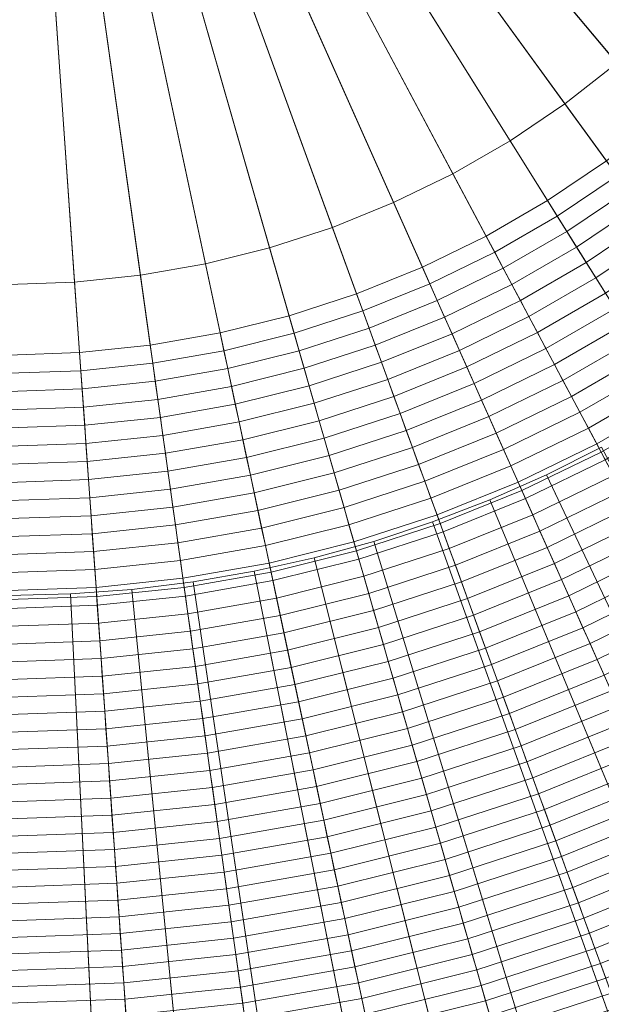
# Model space of a CAD drawing. Header units: centimetres. Extents: x -21.9 to 23.1, y -23 to 22.
# Tile 71 of 192: x 0.7 to 5.3, y -13.7 to -5.9. Entities that reach past the tile are written whole.
import ezdxf

# ---------------------------------------------------------------- set-up
doc = ezdxf.new("R2010")
doc.units = ezdxf.units.CM
doc.header["$LTSCALE"] = 2.54
doc.layers.add('Lucido design-1', color=7, linetype='Continuous')

# ---------------------------------------------------------------- blocks, each defined once
blk = doc.blocks.new('Gruppo-2-1')
at = {"color": 5, "linetype": 'Continuous', "lineweight": 9}
for points in [[(2.1978, -2.4347, -948.7081), (2.3281, -2.3174, -948.7081), (5.7927, -5.905, -948.7081), (5.4037, -6.2553, -948.7081)], [(2.0596, -2.5427, -948.7081), (2.1978, -2.4347, -948.7081), (5.4037, -6.2553, -948.7081), (4.9912, -6.5776, -948.7081)], [(1.9142, -2.6407, -948.7081), (2.0596, -2.5427, -948.7081), (4.9912, -6.5776, -948.7081), (4.5572, -6.8704, -948.7081)], [(1.7623, -2.7284, -948.7081), (1.9142, -2.6407, -948.7081), (4.5572, -6.8704, -948.7081), (4.1038, -7.1321, -948.7081)], [(6.1821, -6.3083, -935.9022), (6.573, -5.9036, -935.9022), (2.8861, -2.5839, -936.1081), (2.7358, -2.7396, -936.1081)], [(1.6047, -2.8053, -948.7081), (1.7623, -2.7284, -948.7081), (4.1038, -7.1321, -948.7081), (3.6333, -7.3616, -948.7081)], [(1.4421, -2.871, -948.7081), (1.6047, -2.8053, -948.7081), (3.6333, -7.3616, -948.7081), (3.1479, -7.5577, -948.7081)], [(5.764, -6.6848, -935.9022), (6.1821, -6.3083, -935.9022), (2.7358, -2.7396, -936.1081), (2.5751, -2.8843, -936.1081)], [(1.2753, -2.9252, -948.7081), (1.4421, -2.871, -948.7081), (3.1479, -7.5577, -948.7081), (2.65, -7.7195, -948.7081)], [(5.3207, -7.0312, -935.9022), (5.764, -6.6848, -935.9022), (2.5751, -2.8843, -936.1081), (2.4046, -3.0175, -936.1081)], [(1.1051, -2.9676, -948.7081), (1.2753, -2.9252, -948.7081), (2.65, -7.7195, -948.7081), (2.1421, -7.8461, -948.7081)], [(0.5828, -3.0225, -948.7081), (0.758, -3.0164, -948.7081), (1.1059, -7.9917, -948.7081), (0.5828, -8.01, -948.7081)], [(0.758, -3.0164, -948.7081), (0.9324, -2.9981, -948.7081), (1.6266, -7.937, -948.7081), (1.1059, -7.9917, -948.7081)], [(0.9324, -2.9981, -948.7081), (1.1051, -2.9676, -948.7081), (2.1421, -7.8461, -948.7081), (1.6266, -7.937, -948.7081)], [(4.8542, -7.3458, -935.9022), (5.3207, -7.0312, -935.9022), (2.4046, -3.0175, -936.1081), (2.2252, -3.1385, -936.1081)], [(4.367, -7.6271, -935.9022), (4.8542, -7.3458, -935.9022), (2.2252, -3.1385, -936.1081), (2.0379, -3.2467, -936.1081)], [(3.8613, -7.8737, -935.9022), (4.367, -7.6271, -935.9022), (2.0379, -3.2467, -936.1081), (1.8434, -3.3415, -936.1081)], [(3.3396, -8.0845, -935.9022), (3.8613, -7.8737, -935.9022), (1.8434, -3.3415, -936.1081), (1.6428, -3.4225, -936.1081)], [(2.8046, -8.2583, -935.9022), (3.3396, -8.0845, -935.9022), (1.6428, -3.4225, -936.1081), (1.4371, -3.4894, -936.1081)], [(2.2587, -8.3945, -935.9022), (2.8046, -8.2583, -935.9022), (1.4371, -3.4894, -936.1081), (1.2272, -3.5417, -936.1081)], [(1.145, -8.551, -935.9022), (1.7046, -8.4922, -935.9022), (1.0141, -3.5793, -936.1081), (0.799, -3.6019, -936.1081)], [(1.7046, -8.4922, -935.9022), (2.2587, -8.3945, -935.9022), (1.2272, -3.5417, -936.1081), (1.0141, -3.5793, -936.1081)], [(0.5828, -8.5706, -935.9022), (1.145, -8.551, -935.9022), (0.799, -3.6019, -936.1081), (0.5828, -3.6095, -936.1081)], [(4.9912, -6.5776, -950.2271), (5.4037, -6.2553, -950.2271), (7.0106, -8.1704, -950.2271), (6.4606, -8.6002, -950.2271)], [(4.9912, -6.5776, -948.7081), (5.4037, -6.2553, -948.7081), (5.4037, -6.2553, -950.2271), (4.9912, -6.5776, -950.2271)], [(4.5572, -6.8704, -950.2271), (4.9912, -6.5776, -950.2271), (6.4606, -8.6002, -950.2271), (5.882, -8.9905, -950.2271)], [(4.5572, -6.8704, -948.7081), (4.9912, -6.5776, -948.7081), (4.9912, -6.5776, -950.2271), (4.5572, -6.8704, -950.2271)], [(4.1038, -7.1321, -950.2271), (4.5572, -6.8704, -950.2271), (5.882, -8.9905, -950.2271), (5.2775, -9.3395, -950.2271)], [(4.1038, -7.1321, -948.7081), (4.5572, -6.8704, -948.7081), (4.5572, -6.8704, -950.2271), (4.1038, -7.1321, -950.2271)], [(4.9309, -7.4685, -935.8924), (5.4057, -7.1482, -935.8924), (5.3207, -7.0312, -935.9022), (4.8542, -7.3458, -935.9022)], [(3.6333, -7.3616, -950.2271), (4.1038, -7.1321, -950.2271), (5.2775, -9.3395, -950.2271), (4.6501, -9.6455, -950.2271)], [(3.6333, -7.3616, -948.7081), (4.1038, -7.1321, -948.7081), (4.1038, -7.1321, -950.2271), (3.6333, -7.3616, -950.2271)], [(5.0075, -7.5911, -935.881), (5.4907, -7.2652, -935.881), (5.4057, -7.1482, -935.8924), (4.9309, -7.4685, -935.8924)], [(5.084, -7.7136, -935.8681), (5.5756, -7.382, -935.8681), (5.4907, -7.2652, -935.881), (5.0075, -7.5911, -935.881)], [(3.1479, -7.5577, -950.2271), (3.6333, -7.3616, -950.2271), (4.6501, -9.6455, -950.2271), (4.003, -9.9069, -950.2271)], [(3.1479, -7.5577, -948.7081), (3.6333, -7.3616, -948.7081), (3.6333, -7.3616, -950.2271), (3.1479, -7.5577, -950.2271)], [(4.4349, -7.7548, -935.8924), (4.9309, -7.4685, -935.8924), (4.8542, -7.3458, -935.9022), (4.367, -7.6271, -935.9022)], [(5.1605, -7.8359, -935.8535), (5.6604, -7.4987, -935.8535), (5.5756, -7.382, -935.8681), (5.084, -7.7136, -935.8681)], [(4.5028, -7.8825, -935.881), (5.0075, -7.5911, -935.881), (4.9309, -7.4685, -935.8924), (4.4349, -7.7548, -935.8924)], [(2.65, -7.7195, -950.2271), (3.1479, -7.5577, -950.2271), (4.003, -9.9069, -950.2271), (3.3391, -10.1226, -950.2271)], [(2.65, -7.7195, -948.7081), (3.1479, -7.5577, -948.7081), (3.1479, -7.5577, -950.2271), (2.65, -7.7195, -950.2271)], [(5.2369, -7.9581, -935.8374), (5.7451, -7.6153, -935.8374), (5.6604, -7.4987, -935.8535), (5.1605, -7.8359, -935.8535)], [(3.9201, -8.0059, -935.8924), (4.4349, -7.7548, -935.8924), (4.367, -7.6271, -935.9022), (3.8613, -7.8737, -935.9022)], [(4.5706, -8.01, -935.8681), (5.084, -7.7136, -935.8681), (5.0075, -7.5911, -935.881), (4.5028, -7.8825, -935.881)], [(5.3131, -8.0802, -935.8197), (5.8297, -7.7318, -935.8197), (5.7451, -7.6153, -935.8374), (5.2369, -7.9581, -935.8374)], [(2.1421, -7.8461, -950.2271), (2.65, -7.7195, -950.2271), (3.3391, -10.1226, -950.2271), (2.6619, -10.2915, -950.2271)], [(2.1421, -7.8461, -948.7081), (2.65, -7.7195, -948.7081), (2.65, -7.7195, -950.2271), (2.1421, -7.8461, -950.2271)], [(4.6383, -8.1374, -935.8535), (5.1605, -7.8359, -935.8535), (5.084, -7.7136, -935.8681), (4.5706, -8.01, -935.8681)], [(3.979, -8.138, -935.881), (4.5028, -7.8825, -935.881), (4.4349, -7.7548, -935.8924), (3.9201, -8.0059, -935.8924)], [(1.6266, -7.937, -950.2271), (2.1421, -7.8461, -950.2271), (2.6619, -10.2915, -950.2271), (1.9745, -10.4127, -950.2271)], [(1.6266, -7.937, -948.7081), (2.1421, -7.8461, -948.7081), (2.1421, -7.8461, -950.2271), (1.6266, -7.937, -950.2271)], [(3.3891, -8.2204, -935.8924), (3.9201, -8.0059, -935.8924), (3.8613, -7.8737, -935.9022), (3.3396, -8.0845, -935.9022)], [(4.0377, -8.2699, -935.8681), (4.5706, -8.01, -935.8681), (4.5028, -7.8825, -935.881), (3.979, -8.138, -935.881)], [(4.706, -8.2646, -935.8374), (5.2369, -7.9581, -935.8374), (5.1605, -7.8359, -935.8535), (4.6383, -8.1374, -935.8535)], [(1.1059, -7.9917, -950.2271), (1.6266, -7.937, -950.2271), (1.9745, -10.4127, -950.2271), (1.2803, -10.4856, -950.2271)], [(1.1059, -7.9917, -948.7081), (1.6266, -7.937, -948.7081), (1.6266, -7.937, -950.2271), (1.1059, -7.9917, -950.2271)], [(4.7736, -8.3917, -935.8197), (5.3131, -8.0802, -935.8197), (5.2369, -7.9581, -935.8374), (4.706, -8.2646, -935.8374)], [(0.5828, -8.01, -950.2271), (1.1059, -7.9917, -950.2271), (1.2803, -10.4856, -950.2271), (0.5828, -10.51, -950.2271)], [(0.5828, -8.01, -948.7081), (1.1059, -7.9917, -948.7081), (1.1059, -7.9917, -950.2271), (0.5828, -8.01, -950.2271)], [(3.4386, -8.3563, -935.881), (3.979, -8.138, -935.881), (3.9201, -8.0059, -935.8924), (3.3891, -8.2204, -935.8924)], [(4.0964, -8.4017, -935.8535), (4.6383, -8.1374, -935.8535), (4.5706, -8.01, -935.8681), (4.0377, -8.2699, -935.8681)], [(2.8444, -8.3974, -935.8924), (3.3891, -8.2204, -935.8924), (3.3396, -8.0845, -935.9022), (2.8046, -8.2583, -935.9022)], [(4.841, -8.5186, -935.8003), (5.3893, -8.2021, -935.8003), (5.3131, -8.0802, -935.8197), (4.7736, -8.3917, -935.8197)], [(3.488, -8.492, -935.8681), (4.0377, -8.2699, -935.8681), (3.979, -8.138, -935.881), (3.4386, -8.3563, -935.881)], [(4.155, -8.5334, -935.8374), (4.706, -8.2646, -935.8374), (4.6383, -8.1374, -935.8535), (4.0964, -8.4017, -935.8535)], [(2.2887, -8.536, -935.8924), (2.8444, -8.3974, -935.8924), (2.8046, -8.2583, -935.9022), (2.2587, -8.3945, -935.9022)], [(2.8843, -8.5364, -935.881), (3.4386, -8.3563, -935.881), (3.3891, -8.2204, -935.8924), (2.8444, -8.3974, -935.8924)], [(3.5373, -8.6276, -935.8535), (4.0964, -8.4017, -935.8535), (4.0377, -8.2699, -935.8681), (3.488, -8.492, -935.8681)], [(4.2135, -8.6649, -935.8197), (4.7736, -8.3917, -935.8197), (4.706, -8.2646, -935.8374), (4.155, -8.5334, -935.8374)], [(4.9084, -8.6453, -935.7794), (5.4653, -8.3238, -935.7794), (5.3893, -8.2021, -935.8003), (4.841, -8.5186, -935.8003)], [(4.9756, -8.7718, -935.7569), (5.5413, -8.4453, -935.7569), (5.4653, -8.3238, -935.7794), (4.9084, -8.6453, -935.7794)], [(1.7247, -8.6354, -935.8924), (2.2887, -8.536, -935.8924), (2.2587, -8.3945, -935.9022), (1.7046, -8.4922, -935.9022)], [(2.3188, -8.6774, -935.881), (2.8843, -8.5364, -935.881), (2.8444, -8.3974, -935.8924), (2.2887, -8.536, -935.8924)], [(2.9241, -8.6752, -935.8681), (3.488, -8.492, -935.8681), (3.4386, -8.3563, -935.881), (2.8843, -8.5364, -935.881)], [(3.5866, -8.763, -935.8374), (4.155, -8.5334, -935.8374), (4.0964, -8.4017, -935.8535), (3.5373, -8.6276, -935.8535)], [(4.272, -8.7962, -935.8003), (4.841, -8.5186, -935.8003), (4.7736, -8.3917, -935.8197), (4.2135, -8.6649, -935.8197)], [(1.1551, -8.6953, -935.8924), (1.7247, -8.6354, -935.8924), (1.7046, -8.4922, -935.9022), (1.145, -8.551, -935.9022)], [(2.9639, -8.8139, -935.8535), (3.5373, -8.6276, -935.8535), (3.488, -8.492, -935.8681), (2.9241, -8.6752, -935.8681)], [(5.0428, -8.8981, -935.7328), (5.617, -8.5665, -935.7328), (5.5413, -8.4453, -935.7569), (4.9756, -8.7718, -935.7569)], [(0.5828, -8.7153, -935.8924), (1.1551, -8.6953, -935.8924), (1.145, -8.551, -935.9022), (0.5828, -8.5706, -935.9022)], [(1.7448, -8.7786, -935.881), (2.3188, -8.6774, -935.881), (2.2887, -8.536, -935.8924), (1.7247, -8.6354, -935.8924)], [(2.3488, -8.8187, -935.8681), (2.9241, -8.6752, -935.8681), (2.8843, -8.5364, -935.881), (2.3188, -8.6774, -935.881)], [(3.6358, -8.8983, -935.8197), (4.2135, -8.6649, -935.8197), (4.155, -8.5334, -935.8374), (3.5866, -8.763, -935.8374)], [(4.3304, -8.9273, -935.7794), (4.9084, -8.6453, -935.7794), (4.841, -8.5186, -935.8003), (4.272, -8.7962, -935.8003)], [(5.1098, -9.0241, -935.7072), (5.6927, -8.6876, -935.7072), (5.617, -8.5665, -935.7328), (5.0428, -8.8981, -935.7328)], [(1.1652, -8.8395, -935.881), (1.7448, -8.7786, -935.881), (1.7247, -8.6354, -935.8924), (1.1551, -8.6953, -935.8924)], [(3.0036, -8.9525, -935.8374), (3.5866, -8.763, -935.8374), (3.5373, -8.6276, -935.8535), (2.9639, -8.8139, -935.8535)], [(3.685, -9.0333, -935.8003), (4.272, -8.7962, -935.8003), (4.2135, -8.6649, -935.8197), (3.6358, -8.8983, -935.8197)], [(4.3886, -9.0581, -935.7569), (4.9756, -8.7718, -935.7569), (4.9084, -8.6453, -935.7794), (4.3304, -8.9273, -935.7794)], [(0.5828, -8.8598, -935.881), (1.1652, -8.8395, -935.881), (1.1551, -8.6953, -935.8924), (0.5828, -8.7153, -935.8924)], [(1.7649, -8.9216, -935.8681), (2.3488, -8.8187, -935.8681), (2.3188, -8.6774, -935.881), (1.7448, -8.7786, -935.881)], [(2.3788, -8.9598, -935.8535), (2.9639, -8.8139, -935.8535), (2.9241, -8.6752, -935.8681), (2.3488, -8.8187, -935.8681)], [(5.1767, -9.1499, -935.6799), (5.7682, -8.8084, -935.6799), (5.6927, -8.6876, -935.7072), (5.1098, -9.0241, -935.7072)], [(1.1753, -8.9836, -935.8681), (1.7649, -8.9216, -935.8681), (1.7448, -8.7786, -935.881), (1.1652, -8.8395, -935.881)], [(1.785, -9.0645, -935.8535), (2.3788, -8.9598, -935.8535), (2.3488, -8.8187, -935.8681), (1.7649, -8.9216, -935.8681)], [(2.4088, -9.1008, -935.8374), (3.0036, -8.9525, -935.8374), (2.9639, -8.8139, -935.8535), (2.3788, -8.9598, -935.8535)], [(3.0433, -9.0908, -935.8197), (3.6358, -8.8983, -935.8197), (3.5866, -8.763, -935.8374), (3.0036, -8.9525, -935.8374)], [(3.7341, -9.1682, -935.7794), (4.3304, -8.9273, -935.7794), (4.272, -8.7962, -935.8003), (3.685, -9.0333, -935.8003)], [(4.4468, -9.1888, -935.7328), (5.0428, -8.8981, -935.7328), (4.9756, -8.7718, -935.7569), (4.3886, -9.0581, -935.7569)], [(5.2434, -9.2753, -935.6511), (5.8435, -8.9289, -935.6511), (5.7682, -8.8084, -935.6799), (5.1767, -9.1499, -935.6799)], [(0.5828, -9.0043, -935.8681), (1.1753, -8.9836, -935.8681), (1.1652, -8.8395, -935.881), (0.5828, -8.8598, -935.881)], [(3.0829, -9.229, -935.8003), (3.685, -9.0333, -935.8003), (3.6358, -8.8983, -935.8197), (3.0433, -9.0908, -935.8197)], [(4.5048, -9.3191, -935.7072), (5.1098, -9.0241, -935.7072), (5.0428, -8.8981, -935.7328), (4.4468, -9.1888, -935.7328)], [(1.1854, -9.1275, -935.8535), (1.785, -9.0645, -935.8535), (1.7649, -8.9216, -935.8681), (1.1753, -8.9836, -935.8681)], [(1.8051, -9.2072, -935.8374), (2.4088, -9.1008, -935.8374), (2.3788, -8.9598, -935.8535), (1.785, -9.0645, -935.8535)], [(2.4387, -9.2415, -935.8197), (3.0433, -9.0908, -935.8197), (3.0036, -8.9525, -935.8374), (2.4088, -9.1008, -935.8374)], [(3.7831, -9.3028, -935.7569), (4.3886, -9.0581, -935.7569), (4.3304, -8.9273, -935.7794), (3.7341, -9.1682, -935.7794)], [(5.3099, -9.4005, -935.6207), (5.9186, -9.0491, -935.6207), (5.8435, -8.9289, -935.6511), (5.2434, -9.2753, -935.6511)], [(0.5828, -9.1486, -935.8535), (1.1854, -9.1275, -935.8535), (1.1753, -8.9836, -935.8681), (0.5828, -9.0043, -935.8681)], [(3.1224, -9.3669, -935.7794), (3.7341, -9.1682, -935.7794), (3.685, -9.0333, -935.8003), (3.0829, -9.229, -935.8003)], [(4.5628, -9.4493, -935.6799), (5.1767, -9.1499, -935.6799), (5.1098, -9.0241, -935.7072), (4.5048, -9.3191, -935.7072)], [(5.2775, -9.3395, -949.2271), (5.882, -8.9905, -949.2271), (12.2956, -19.2544, -949.2271), (10.9595, -20.0258, -949.2271)], [(5.2775, -9.3395, -950.2271), (5.882, -8.9905, -950.2271), (5.882, -8.9905, -949.2271), (5.2775, -9.3395, -949.2271)], [(0.5828, -9.2927, -935.8374), (1.1954, -9.2713, -935.8374), (1.1854, -9.1275, -935.8535), (0.5828, -9.1486, -935.8535)], [(1.1954, -9.2713, -935.8374), (1.8051, -9.2072, -935.8374), (1.785, -9.0645, -935.8535), (1.1854, -9.1275, -935.8535)], [(1.8251, -9.3497, -935.8197), (2.4387, -9.2415, -935.8197), (2.4088, -9.1008, -935.8374), (1.8051, -9.2072, -935.8374)], [(2.4686, -9.3821, -935.8003), (3.0829, -9.229, -935.8003), (3.0433, -9.0908, -935.8197), (2.4387, -9.2415, -935.8197)], [(3.832, -9.4372, -935.7328), (4.4468, -9.1888, -935.7328), (4.3886, -9.0581, -935.7569), (3.7831, -9.3028, -935.7569)], [(1.2055, -9.4149, -935.8197), (1.8251, -9.3497, -935.8197), (1.8051, -9.2072, -935.8374), (1.1954, -9.2713, -935.8374)], [(3.1619, -9.5046, -935.7569), (3.7831, -9.3028, -935.7569), (3.7341, -9.1682, -935.7794), (3.1224, -9.3669, -935.7794)], [(3.8808, -9.5713, -935.7072), (4.5048, -9.3191, -935.7072), (4.4468, -9.1888, -935.7328), (3.832, -9.4372, -935.7328)], [(4.6206, -9.5791, -935.6511), (5.2434, -9.2753, -935.6511), (5.1767, -9.1499, -935.6799), (4.5628, -9.4493, -935.6799)], [(0.5828, -9.4366, -935.8197), (1.2055, -9.4149, -935.8197), (1.1954, -9.2713, -935.8374), (0.5828, -9.2927, -935.8374)], [(1.8451, -9.4921, -935.8003), (2.4686, -9.3821, -935.8003), (2.4387, -9.2415, -935.8197), (1.8251, -9.3497, -935.8197)], [(2.4984, -9.5225, -935.7794), (3.1224, -9.3669, -935.7794), (3.0829, -9.229, -935.8003), (2.4686, -9.3821, -935.8003)], [(4.6783, -9.7086, -935.6207), (5.3099, -9.4005, -935.6207), (5.2434, -9.2753, -935.6511), (4.6206, -9.5791, -935.6511)], [(1.2155, -9.5582, -935.8003), (1.8451, -9.4921, -935.8003), (1.8251, -9.3497, -935.8197), (1.2055, -9.4149, -935.8197)], [(2.5282, -9.6626, -935.7569), (3.1619, -9.5046, -935.7569), (3.1224, -9.3669, -935.7794), (2.4984, -9.5225, -935.7794)], [(3.2013, -9.6421, -935.7328), (3.832, -9.4372, -935.7328), (3.7831, -9.3028, -935.7569), (3.1619, -9.5046, -935.7569)], [(3.9295, -9.7051, -935.6799), (4.5628, -9.4493, -935.6799), (4.5048, -9.3191, -935.7072), (3.8808, -9.5713, -935.7072)], [(4.6501, -9.6455, -949.2271), (5.2775, -9.3395, -949.2271), (10.9595, -20.0258, -949.2271), (9.5729, -20.7021, -949.2271)], [(4.6501, -9.6455, -950.2271), (5.2775, -9.3395, -950.2271), (5.2775, -9.3395, -949.2271), (4.6501, -9.6455, -949.2271)], [(4.8441, -9.5198, -1010.9271), (5.2811, -9.3, -1010.9271), (10.8078, -19.6396, -1010.9271), (9.8567, -20.118, -1010.9271)], [(4.8441, -9.5198, -949.2271), (5.2811, -9.3, -949.2271), (5.2811, -9.3, -1010.9271), (4.8441, -9.5198, -1010.9271)], [(10.0272, -20.4785, -949.2271), (10.9958, -19.9914, -949.2271), (5.2811, -9.3, -949.2271), (4.8441, -9.5198, -949.2271)], [(0.5828, -9.5803, -935.8003), (1.2155, -9.5582, -935.8003), (1.2055, -9.4149, -935.8197), (0.5828, -9.4366, -935.8197)], [(1.8651, -9.6342, -935.7794), (2.4984, -9.5225, -935.7794), (2.4686, -9.3821, -935.8003), (1.8451, -9.4921, -935.8003)], [(3.2407, -9.7793, -935.7072), (3.8808, -9.5713, -935.7072), (3.832, -9.4372, -935.7328), (3.2013, -9.6421, -935.7328)], [(4.7358, -9.8378, -935.5887), (5.3763, -9.5254, -935.5887), (5.3099, -9.4005, -935.6207), (4.6783, -9.7086, -935.6207)], [(1.2255, -9.7014, -935.7794), (1.8651, -9.6342, -935.7794), (1.8451, -9.4921, -935.8003), (1.2155, -9.5582, -935.8003)], [(1.885, -9.776, -935.7569), (2.5282, -9.6626, -935.7569), (2.4984, -9.5225, -935.7794), (1.8651, -9.6342, -935.7794)], [(2.5579, -9.8025, -935.7328), (3.2013, -9.6421, -935.7328), (3.1619, -9.5046, -935.7569), (2.5282, -9.6626, -935.7569)], [(3.9781, -9.8387, -935.6511), (4.6206, -9.5791, -935.6511), (4.5628, -9.4493, -935.6799), (3.9295, -9.7051, -935.6799)], [(4.3968, -9.718, -1010.9271), (4.8441, -9.5198, -1010.9271), (9.8567, -20.118, -1010.9271), (8.8833, -20.5493, -1010.9271)], [(4.3968, -9.718, -949.2271), (4.8441, -9.5198, -949.2271), (4.8441, -9.5198, -1010.9271), (4.3968, -9.718, -1010.9271)], [(9.0359, -20.9178, -949.2271), (10.0272, -20.4785, -949.2271), (4.8441, -9.5198, -949.2271), (4.3968, -9.718, -949.2271)], [(4.7932, -9.9667, -935.5552), (5.4426, -9.65, -935.5552), (5.3763, -9.5254, -935.5887), (4.7358, -9.8378, -935.5887)], [(0.5828, -9.7238, -935.7794), (1.2255, -9.7014, -935.7794), (1.2155, -9.5582, -935.8003), (0.5828, -9.5803, -935.8003)], [(3.2799, -9.9162, -935.6799), (3.9295, -9.7051, -935.6799), (3.8808, -9.5713, -935.7072), (3.2407, -9.7793, -935.7072)], [(4.0266, -9.9719, -935.6207), (4.6783, -9.7086, -935.6207), (4.6206, -9.5791, -935.6511), (3.9781, -9.8387, -935.6511)], [(1.2355, -9.8443, -935.7569), (1.885, -9.776, -935.7569), (1.8651, -9.6342, -935.7794), (1.2255, -9.7014, -935.7794)], [(1.9049, -9.9176, -935.7328), (2.5579, -9.8025, -935.7328), (2.5282, -9.6626, -935.7569), (1.885, -9.776, -935.7569)], [(2.5876, -9.9421, -935.7072), (3.2407, -9.7793, -935.7072), (3.2013, -9.6421, -935.7328), (2.5579, -9.8025, -935.7328)], [(4.003, -9.9069, -949.2271), (4.6501, -9.6455, -949.2271), (9.5729, -20.7021, -949.2271), (8.1424, -21.28, -949.2271)], [(4.003, -9.9069, -950.2271), (4.6501, -9.6455, -950.2271), (4.6501, -9.6455, -949.2271), (4.003, -9.9069, -949.2271)], [(4.8504, -10.0953, -935.5201), (5.5086, -9.7742, -935.5201), (5.4426, -9.65, -935.5552), (4.7932, -9.9667, -935.5552)], [(0.5828, -9.8671, -935.7569), (1.2355, -9.8443, -935.7569), (1.2255, -9.7014, -935.7794), (0.5828, -9.7238, -935.7794)], [(3.3191, -10.0528, -935.6511), (3.9781, -9.8387, -935.6511), (3.9295, -9.7051, -935.6799), (3.2799, -9.9162, -935.6799)], [(3.9405, -9.8941, -1010.9271), (4.3968, -9.718, -1010.9271), (8.8833, -20.5493, -1010.9271), (7.8901, -20.9326, -1010.9271)], [(3.9405, -9.8941, -949.2271), (4.3968, -9.718, -949.2271), (4.3968, -9.718, -1010.9271), (3.9405, -9.8941, -1010.9271)], [(8.0244, -21.3081, -949.2271), (9.0359, -20.9178, -949.2271), (4.3968, -9.718, -949.2271), (3.9405, -9.8941, -949.2271)], [(4.075, -10.1048, -935.5887), (4.7358, -9.8378, -935.5887), (4.6783, -9.7086, -935.6207), (4.0266, -9.9719, -935.6207)], [(1.2455, -9.9869, -935.7328), (1.9049, -9.9176, -935.7328), (1.885, -9.776, -935.7569), (1.2355, -9.8443, -935.7569)], [(1.9248, -10.059, -935.7072), (2.5876, -9.9421, -935.7072), (2.5579, -9.8025, -935.7328), (1.9049, -9.9176, -935.7328)], [(2.6172, -10.0814, -935.6799), (3.2799, -9.9162, -935.6799), (3.2407, -9.7793, -935.7072), (2.5876, -9.9421, -935.7072)], [(4.9075, -10.2235, -935.4834), (5.5745, -9.8981, -935.4834), (5.5086, -9.7742, -935.5201), (4.8504, -10.0953, -935.5201)], [(0.5828, -10.0101, -935.7328), (1.2455, -9.9869, -935.7328), (1.2355, -9.8443, -935.7569), (0.5828, -9.8671, -935.7569)], [(3.3582, -10.1891, -935.6207), (4.0266, -9.9719, -935.6207), (3.9781, -9.8387, -935.6511), (3.3191, -10.0528, -935.6511)], [(3.3391, -10.1226, -949.2271), (4.003, -9.9069, -949.2271), (8.1424, -21.28, -949.2271), (6.6752, -21.7567, -949.2271)], [(3.3391, -10.1226, -950.2271), (4.003, -9.9069, -950.2271), (4.003, -9.9069, -949.2271), (3.3391, -10.1226, -949.2271)], [(3.476, -10.0477, -1010.9271), (3.9405, -9.8941, -1010.9271), (7.8901, -20.9326, -1010.9271), (6.8793, -21.2669, -1010.9271)], [(3.476, -10.0477, -949.2271), (3.9405, -9.8941, -949.2271), (3.9405, -9.8941, -1010.9271), (3.476, -10.0477, -1010.9271)], [(6.9951, -21.6485, -949.2271), (8.0244, -21.3081, -949.2271), (3.9405, -9.8941, -949.2271), (3.476, -10.0477, -949.2271)], [(4.1232, -10.2374, -935.5552), (4.7932, -9.9667, -935.5552), (4.7358, -9.8378, -935.5887), (4.075, -10.1048, -935.5887)], [(4.9644, -10.3512, -935.4452), (5.6402, -10.0216, -935.4452), (5.5745, -9.8981, -935.4834), (4.9075, -10.2235, -935.4834)], [(0.5828, -10.1528, -935.7072), (1.2554, -10.1293, -935.7072), (1.2455, -9.9869, -935.7328), (0.5828, -10.0101, -935.7328)], [(1.2554, -10.1293, -935.7072), (1.9248, -10.059, -935.7072), (1.9049, -9.9176, -935.7328), (1.2455, -9.9869, -935.7328)], [(1.9446, -10.2, -935.6799), (2.6172, -10.0814, -935.6799), (2.5876, -9.9421, -935.7072), (1.9248, -10.059, -935.7072)], [(2.6468, -10.2204, -935.6511), (3.3191, -10.0528, -935.6511), (3.2799, -9.9162, -935.6799), (2.6172, -10.0814, -935.6799)], [(3.3972, -10.3251, -935.5887), (4.075, -10.1048, -935.5887), (4.0266, -9.9719, -935.6207), (3.3582, -10.1891, -935.6207)], [(4.1714, -10.3696, -935.5201), (4.8504, -10.0953, -935.5201), (4.7932, -9.9667, -935.5552), (4.1232, -10.2374, -935.5552)], [(1.2653, -10.2714, -935.6799), (1.9446, -10.2, -935.6799), (1.9248, -10.059, -935.7072), (1.2554, -10.1293, -935.7072)], [(2.6763, -10.3591, -935.6207), (3.3582, -10.1891, -935.6207), (3.3191, -10.0528, -935.6511), (2.6468, -10.2204, -935.6511)], [(3.0045, -10.1783, -1010.9271), (3.476, -10.0477, -1010.9271), (6.8793, -21.2669, -1010.9271), (5.8533, -21.551, -1010.9271)], [(3.0045, -10.1783, -949.2271), (3.476, -10.0477, -949.2271), (3.476, -10.0477, -1010.9271), (3.0045, -10.1783, -1010.9271)], [(5.9502, -21.9379, -949.2271), (6.9951, -21.6485, -949.2271), (3.476, -10.0477, -949.2271), (3.0045, -10.1783, -949.2271)], [(5.0211, -10.4787, -935.4055), (5.7057, -10.1448, -935.4055), (5.6402, -10.0216, -935.4452), (4.9644, -10.3512, -935.4452)], [(0.5828, -10.2952, -935.6799), (1.2653, -10.2714, -935.6799), (1.2554, -10.1293, -935.7072), (0.5828, -10.1528, -935.7072)], [(1.9644, -10.3407, -935.6511), (2.6468, -10.2204, -935.6511), (2.6172, -10.0814, -935.6799), (1.9446, -10.2, -935.6799)], [(2.6619, -10.2915, -949.2271), (3.3391, -10.1226, -949.2271), (6.6752, -21.7567, -949.2271), (5.1782, -22.13, -949.2271)], [(2.6619, -10.2915, -950.2271), (3.3391, -10.1226, -950.2271), (3.3391, -10.1226, -949.2271), (2.6619, -10.2915, -949.2271)], [(3.4361, -10.4607, -935.5552), (4.1232, -10.2374, -935.5552), (4.075, -10.1048, -935.5887), (3.3972, -10.3251, -935.5887)], [(4.2194, -10.5015, -935.4834), (4.9075, -10.2235, -935.4834), (4.8504, -10.0953, -935.5201), (4.1714, -10.3696, -935.5201)], [(5.0776, -10.6056, -935.3642), (5.7709, -10.2675, -935.3642), (5.7057, -10.1448, -935.4055), (5.0211, -10.4787, -935.4055)], [(1.2753, -10.4132, -935.6511), (1.9644, -10.3407, -935.6511), (1.9446, -10.2, -935.6799), (1.2653, -10.2714, -935.6799)], [(1.9841, -10.4812, -935.6207), (2.6763, -10.3591, -935.6207), (2.6468, -10.2204, -935.6511), (1.9644, -10.3407, -935.6511)], [(2.5272, -10.2853, -1010.9271), (3.0045, -10.1783, -1010.9271), (5.8533, -21.551, -1010.9271), (4.8144, -21.7838, -1010.9271)], [(2.5272, -10.2853, -949.2271), (3.0045, -10.1783, -949.2271), (3.0045, -10.1783, -1010.9271), (2.5272, -10.2853, -1010.9271)], [(4.8922, -22.175, -949.2271), (5.9502, -21.9379, -949.2271), (3.0045, -10.1783, -949.2271), (2.5272, -10.2853, -949.2271)], [(2.7057, -10.4975, -935.5887), (3.3972, -10.3251, -935.5887), (3.3582, -10.1891, -935.6207), (2.6763, -10.3591, -935.6207)], [(4.2672, -10.6329, -935.4452), (4.9644, -10.3512, -935.4452), (4.9075, -10.2235, -935.4834), (4.2194, -10.5015, -935.4834)], [(0.5828, -10.4374, -935.6511), (1.2753, -10.4132, -935.6511), (1.2653, -10.2714, -935.6799), (0.5828, -10.2952, -935.6799)], [(1.9745, -10.4127, -949.2271), (2.6619, -10.2915, -949.2271), (5.1782, -22.13, -949.2271), (3.6589, -22.3979, -949.2271)], [(1.9745, -10.4127, -950.2271), (2.6619, -10.2915, -950.2271), (2.6619, -10.2915, -949.2271), (1.9745, -10.4127, -949.2271)], [(2.0452, -10.3688, -1010.9271), (2.5272, -10.2853, -1010.9271), (4.8144, -21.7838, -1010.9271), (3.7654, -21.9657, -1010.9271)], [(2.0452, -10.3688, -949.2271), (2.5272, -10.2853, -949.2271), (2.5272, -10.2853, -1010.9271), (2.0452, -10.3688, -1010.9271)], [(3.8239, -22.3602, -949.2271), (4.8922, -22.175, -949.2271), (2.5272, -10.2853, -949.2271), (2.0452, -10.3688, -949.2271)], [(3.4749, -10.5959, -935.5201), (4.1714, -10.3696, -935.5201), (4.1232, -10.2374, -935.5552), (3.4361, -10.4607, -935.5552)], [(5.134, -10.7322, -935.3213), (5.836, -10.3898, -935.3213), (5.7709, -10.2675, -935.3642), (5.0776, -10.6056, -935.3642)], [(1.2852, -10.5546, -935.6207), (1.9841, -10.4812, -935.6207), (1.9644, -10.3407, -935.6511), (1.2753, -10.4132, -935.6511)], [(1.5597, -10.4287, -1010.9271), (2.0452, -10.3688, -1010.9271), (3.7654, -21.9657, -1010.9271), (2.7088, -22.096, -1010.9271)], [(1.5597, -10.4287, -949.2271), (2.0452, -10.3688, -949.2271), (2.0452, -10.3688, -1010.9271), (1.5597, -10.4287, -1010.9271)], [(2.7479, -22.4929, -949.2271), (3.8239, -22.3602, -949.2271), (2.0452, -10.3688, -949.2271), (1.5597, -10.4287, -949.2271)], [(2.0038, -10.6212, -935.5887), (2.7057, -10.4975, -935.5887), (2.6763, -10.3591, -935.6207), (1.9841, -10.4812, -935.6207)], [(2.735, -10.6355, -935.5552), (3.4361, -10.4607, -935.5552), (3.3972, -10.3251, -935.5887), (2.7057, -10.4975, -935.5887)], [(3.5135, -10.7308, -935.4834), (4.2194, -10.5015, -935.4834), (4.1714, -10.3696, -935.5201), (3.4749, -10.5959, -935.5201)], [(4.3149, -10.764, -935.4055), (5.0211, -10.4787, -935.4055), (4.9644, -10.3512, -935.4452), (4.2672, -10.6329, -935.4452)], [(0.5828, -10.5792, -935.6207), (1.2852, -10.5546, -935.6207), (1.2753, -10.4132, -935.6511), (0.5828, -10.4374, -935.6511)], [(1.0718, -10.4648, -1010.9271), (1.5597, -10.4287, -1010.9271), (2.7088, -22.096, -1010.9271), (1.6471, -22.1746, -1010.9271)], [(1.0718, -10.4648, -949.2271), (1.5597, -10.4287, -949.2271), (1.5597, -10.4287, -1010.9271), (1.0718, -10.4648, -1010.9271)], [(1.6666, -22.5729, -949.2271), (2.7479, -22.4929, -949.2271), (1.5597, -10.4287, -949.2271), (1.0718, -10.4648, -949.2271)], [(1.2803, -10.4856, -949.2271), (1.9745, -10.4127, -949.2271), (3.6589, -22.3979, -949.2271), (2.1246, -22.5591, -949.2271)], [(1.2803, -10.4856, -950.2271), (1.9745, -10.4127, -950.2271), (1.9745, -10.4127, -949.2271), (1.2803, -10.4856, -949.2271)], [(2.7643, -10.7731, -935.5201), (3.4749, -10.5959, -935.5201), (3.4361, -10.4607, -935.5552), (2.735, -10.6355, -935.5552)], [(5.1901, -10.8583, -935.277), (5.9008, -10.5117, -935.277), (5.836, -10.3898, -935.3213), (5.134, -10.7322, -935.3213)], [(0.5828, -10.4771, -1010.9271), (1.0718, -10.4648, -1010.9271), (1.6471, -22.1746, -1010.9271), (0.5828, -22.2012, -1010.9271)], [(0.5828, -10.4771, -949.2271), (1.0718, -10.4648, -949.2271), (1.0718, -10.4648, -1010.9271), (0.5828, -10.4771, -1010.9271)], [(0.5828, -22.6001, -949.2271), (1.6666, -22.5729, -949.2271), (1.0718, -10.4648, -949.2271), (0.5828, -10.4771, -949.2271)], [(0.5828, -10.51, -949.2271), (1.2803, -10.4856, -949.2271), (2.1246, -22.5591, -949.2271), (0.5828, -22.613, -949.2271)], [(0.5828, -10.51, -950.2271), (1.2803, -10.4856, -950.2271), (1.2803, -10.4856, -949.2271), (0.5828, -10.51, -949.2271)], [(1.295, -10.6957, -935.5887), (2.0038, -10.6212, -935.5887), (1.9841, -10.4812, -935.6207), (1.2852, -10.5546, -935.6207)], [(2.0234, -10.7609, -935.5552), (2.735, -10.6355, -935.5552), (2.7057, -10.4975, -935.5887), (2.0038, -10.6212, -935.5887)], [(3.5521, -10.8653, -935.4452), (4.2672, -10.6329, -935.4452), (4.2194, -10.5015, -935.4834), (3.5135, -10.7308, -935.4834)], [(4.3624, -10.8946, -935.3642), (5.0776, -10.6056, -935.3642), (5.0211, -10.4787, -935.4055), (4.3149, -10.764, -935.4055)], [(5.2461, -10.984, -935.2311), (5.9654, -10.6332, -935.2311), (5.9008, -10.5117, -935.277), (5.1901, -10.8583, -935.277)], [(0.5828, -10.7206, -935.5887), (1.295, -10.6957, -935.5887), (1.2852, -10.5546, -935.6207), (0.5828, -10.5792, -935.6207)], [(2.7934, -10.9103, -935.4834), (3.5135, -10.7308, -935.4834), (3.4749, -10.5959, -935.5201), (2.7643, -10.7731, -935.5201)], [(4.4098, -11.0248, -935.3213), (5.134, -10.7322, -935.3213), (5.0776, -10.6056, -935.3642), (4.3624, -10.8946, -935.3642)], [(0.5828, -10.8617, -935.5552), (1.3049, -10.8365, -935.5552), (1.295, -10.6957, -935.5887), (0.5828, -10.7206, -935.5887)], [(1.3049, -10.8365, -935.5552), (2.0234, -10.7609, -935.5552), (2.0038, -10.6212, -935.5887), (1.295, -10.6957, -935.5887)], [(2.043, -10.9003, -935.5201), (2.7643, -10.7731, -935.5201), (2.735, -10.6355, -935.5552), (2.0234, -10.7609, -935.5552)], [(3.5905, -10.9993, -935.4055), (4.3149, -10.764, -935.4055), (4.2672, -10.6329, -935.4452), (3.5521, -10.8653, -935.4452)], [(5.3018, -11.1092, -935.1837), (6.0297, -10.7542, -935.1837), (5.9654, -10.6332, -935.2311), (5.2461, -10.984, -935.2311)], [(1.3147, -10.9768, -935.5201), (2.043, -10.9003, -935.5201), (2.0234, -10.7609, -935.5552), (1.3049, -10.8365, -935.5552)], [(2.0625, -11.0392, -935.4834), (2.7934, -10.9103, -935.4834), (2.7643, -10.7731, -935.5201), (2.043, -10.9003, -935.5201)], [(2.8225, -11.0472, -935.4452), (3.5521, -10.8653, -935.4452), (3.5135, -10.7308, -935.4834), (2.7934, -10.9103, -935.4834)], [(3.6288, -11.133, -935.3642), (4.3624, -10.8946, -935.3642), (4.3149, -10.764, -935.4055), (3.5905, -10.9993, -935.4055)], [(4.4571, -11.1545, -935.277), (5.1901, -10.8583, -935.277), (5.134, -10.7322, -935.3213), (4.4098, -11.0248, -935.3213)], [(0.5828, -11.0024, -935.5201), (1.3147, -10.9768, -935.5201), (1.3049, -10.8365, -935.5552), (0.5828, -10.8617, -935.5552)], [(1.3245, -11.1168, -935.4834), (2.0625, -11.0392, -935.4834), (2.043, -10.9003, -935.5201), (1.3147, -10.9768, -935.5201)], [(2.082, -11.1777, -935.4452), (2.8225, -11.0472, -935.4452), (2.7934, -10.9103, -935.4834), (2.0625, -11.0392, -935.4834)], [(2.8515, -11.1836, -935.4055), (3.5905, -10.9993, -935.4055), (3.5521, -10.8653, -935.4452), (2.8225, -11.0472, -935.4452)], [(3.667, -11.2661, -935.3213), (4.4098, -11.0248, -935.3213), (4.3624, -10.8946, -935.3642), (3.6288, -11.133, -935.3642)], [(4.5041, -11.2838, -935.2311), (5.2461, -10.984, -935.2311), (5.1901, -10.8583, -935.277), (4.4571, -11.1545, -935.277)], [(0.5828, -11.1427, -935.4834), (1.3245, -11.1168, -935.4834), (1.3147, -10.9768, -935.5201), (0.5828, -11.0024, -935.5201)], [(2.8804, -11.3196, -935.3642), (3.6288, -11.133, -935.3642), (3.5905, -10.9993, -935.4055), (2.8515, -11.1836, -935.4055)], [(4.551, -11.4126, -935.1837), (5.3018, -11.1092, -935.1837), (5.2461, -10.984, -935.2311), (4.5041, -11.2838, -935.2311)], [(1.3342, -11.2563, -935.4452), (2.082, -11.1777, -935.4452), (2.0625, -11.0392, -935.4834), (1.3245, -11.1168, -935.4834)], [(2.1014, -11.3159, -935.4055), (2.8515, -11.1836, -935.4055), (2.8225, -11.0472, -935.4452), (2.082, -11.1777, -935.4452)], [(3.7051, -11.3988, -935.277), (4.4571, -11.1545, -935.277), (4.4098, -11.0248, -935.3213), (3.667, -11.2661, -935.3213)], [(0.5828, -11.2826, -935.4452), (1.3342, -11.2563, -935.4452), (1.3245, -11.1168, -935.4834), (0.5828, -11.1427, -935.4834)], [(2.9092, -11.4551, -935.3213), (3.667, -11.2661, -935.3213), (3.6288, -11.133, -935.3642), (2.8804, -11.3196, -935.3642)], [(3.743, -11.5311, -935.2311), (4.5041, -11.2838, -935.2311), (4.4571, -11.1545, -935.277), (3.7051, -11.3988, -935.277)], [(4.5977, -11.5408, -935.1347), (5.3574, -11.2339, -935.1347), (5.3018, -11.1092, -935.1837), (4.551, -11.4126, -935.1837)], [(1.3439, -11.3955, -935.4055), (2.1014, -11.3159, -935.4055), (2.082, -11.1777, -935.4452), (1.3342, -11.2563, -935.4452)], [(2.1208, -11.4535, -935.3642), (2.8804, -11.3196, -935.3642), (2.8515, -11.1836, -935.4055), (2.1014, -11.3159, -935.4055)], [(4.6442, -11.6686, -935.0843), (5.4127, -11.3581, -935.0843), (5.3574, -11.2339, -935.1347), (4.5977, -11.5408, -935.1347)], [(0.5828, -11.422, -935.4055), (1.3439, -11.3955, -935.4055), (1.3342, -11.2563, -935.4452), (0.5828, -11.2826, -935.4452)], [(1.3536, -11.5341, -935.3642), (2.1208, -11.4535, -935.3642), (2.1014, -11.3159, -935.4055), (1.3439, -11.3955, -935.4055)], [(2.1401, -11.5907, -935.3213), (2.9092, -11.4551, -935.3213), (2.8804, -11.3196, -935.3642), (2.1208, -11.4535, -935.3642)], [(2.9379, -11.5901, -935.277), (3.7051, -11.3988, -935.277), (3.667, -11.2661, -935.3213), (2.9092, -11.4551, -935.3213)], [(3.7808, -11.6628, -935.1837), (4.551, -11.4126, -935.1837), (4.5041, -11.2838, -935.2311), (3.743, -11.5311, -935.2311)], [(0.5828, -11.5611, -935.3642), (1.3536, -11.5341, -935.3642), (1.3439, -11.3955, -935.4055), (0.5828, -11.422, -935.4055)], [(2.9665, -11.7247, -935.2311), (3.743, -11.5311, -935.2311), (3.7051, -11.3988, -935.277), (2.9379, -11.5901, -935.277)], [(4.6905, -11.7958, -935.0324), (5.4677, -11.4818, -935.0324), (5.4127, -11.3581, -935.0843), (4.6442, -11.6686, -935.0843)], [(1.3633, -11.6723, -935.3213), (2.1401, -11.5907, -935.3213), (2.1208, -11.4535, -935.3642), (1.3536, -11.5341, -935.3642)], [(2.1593, -11.7274, -935.277), (2.9379, -11.5901, -935.277), (2.9092, -11.4551, -935.3213), (2.1401, -11.5907, -935.3213)], [(3.8184, -11.794, -935.1347), (4.5977, -11.5408, -935.1347), (4.551, -11.4126, -935.1837), (3.7808, -11.6628, -935.1837)], [(0.5828, -11.6996, -935.3213), (1.3633, -11.6723, -935.3213), (1.3536, -11.5341, -935.3642), (0.5828, -11.5611, -935.3642)], [(2.995, -11.8587, -935.1837), (3.7808, -11.6628, -935.1837), (3.743, -11.5311, -935.2311), (2.9665, -11.7247, -935.2311)], [(3.8559, -11.9247, -935.0843), (4.6442, -11.6686, -935.0843), (4.5977, -11.5408, -935.1347), (3.8184, -11.794, -935.1347)], [(4.7366, -11.9225, -934.9789), (5.5226, -11.605, -934.9789), (5.4677, -11.4818, -935.0324), (4.6905, -11.7958, -935.0324)], [(1.3729, -11.8101, -935.277), (2.1593, -11.7274, -935.277), (2.1401, -11.5907, -935.3213), (1.3633, -11.6723, -935.3213)], [(2.1784, -11.8636, -935.2311), (2.9665, -11.7247, -935.2311), (2.9379, -11.5901, -935.277), (2.1593, -11.7274, -935.277)], [(4.7825, -12.0486, -934.924), (5.5771, -11.7276, -934.924), (5.5226, -11.605, -934.9789), (4.7366, -11.9225, -934.9789)], [(0.5828, -11.8377, -935.277), (1.3729, -11.8101, -935.277), (1.3633, -11.6723, -935.3213), (0.5828, -11.6996, -935.3213)], [(3.0234, -11.9923, -935.1347), (3.8184, -11.794, -935.1347), (3.7808, -11.6628, -935.1837), (2.995, -11.8587, -935.1837)], [(3.8932, -12.0549, -935.0324), (4.6905, -11.7958, -935.0324), (4.6442, -11.6686, -935.0843), (3.8559, -11.9247, -935.0843)], [(1.3825, -11.9473, -935.2311), (2.1784, -11.8636, -935.2311), (2.1593, -11.7274, -935.277), (1.3729, -11.8101, -935.277)], [(2.1975, -11.9994, -935.1837), (2.995, -11.8587, -935.1837), (2.9665, -11.7247, -935.2311), (2.1784, -11.8636, -935.2311)], [(4.8282, -12.1742, -934.8676), (5.6315, -11.8496, -934.8676), (5.5771, -11.7276, -934.924), (4.7825, -12.0486, -934.924)], [(0.5828, -11.9752, -935.2311), (1.3825, -11.9473, -935.2311), (1.3729, -11.8101, -935.277), (0.5828, -11.8377, -935.277)], [(1.3921, -12.084, -935.1837), (2.1975, -11.9994, -935.1837), (2.1784, -11.8636, -935.2311), (1.3825, -11.9473, -935.2311)], [(2.2165, -12.1345, -935.1347), (3.0234, -11.9923, -935.1347), (2.995, -11.8587, -935.1837), (2.1975, -11.9994, -935.1837)], [(3.0517, -12.1253, -935.0843), (3.8559, -11.9247, -935.0843), (3.8184, -11.794, -935.1347), (3.0234, -11.9923, -935.1347)], [(3.9304, -12.1845, -934.9789), (4.7366, -11.9225, -934.9789), (4.6905, -11.7958, -935.0324), (3.8932, -12.0549, -935.0324)], [(4.8736, -12.2991, -934.8097), (5.6856, -11.9711, -934.8097), (5.6315, -11.8496, -934.8676), (4.8282, -12.1742, -934.8676)], [(3.0798, -12.2577, -935.0324), (3.8932, -12.0549, -935.0324), (3.8559, -11.9247, -935.0843), (3.0517, -12.1253, -935.0843)], [(3.9674, -12.3135, -934.924), (4.7825, -12.0486, -934.924), (4.7366, -11.9225, -934.9789), (3.9304, -12.1845, -934.9789)], [(0.5828, -12.1123, -935.1837), (1.3921, -12.084, -935.1837), (1.3825, -11.9473, -935.2311), (0.5828, -11.9752, -935.2311)], [(1.4016, -12.2202, -935.1347), (2.2165, -12.1345, -935.1347), (2.1975, -11.9994, -935.1837), (1.3921, -12.084, -935.1837)], [(2.2354, -12.2692, -935.0843), (3.0517, -12.1253, -935.0843), (3.0234, -11.9923, -935.1347), (2.2165, -12.1345, -935.1347)], [(4.9189, -12.4234, -934.7503), (5.7394, -12.0919, -934.7503), (5.6856, -11.9711, -934.8097), (4.8736, -12.2991, -934.8097)], [(0.5828, -12.2488, -935.1347), (1.4016, -12.2202, -935.1347), (1.3921, -12.084, -935.1837), (0.5828, -12.1123, -935.1837)], [(3.1078, -12.3895, -934.9789), (3.9304, -12.1845, -934.9789), (3.8932, -12.0549, -935.0324), (3.0798, -12.2577, -935.0324)], [(4.0042, -12.4419, -934.8676), (4.8282, -12.1742, -934.8676), (4.7825, -12.0486, -934.924), (3.9674, -12.3135, -934.924)], [(4.9639, -12.5471, -934.6895), (5.7929, -12.2122, -934.6895), (5.7394, -12.0919, -934.7503), (4.9189, -12.4234, -934.7503)], [(1.4111, -12.3558, -935.0843), (2.2354, -12.2692, -935.0843), (2.2165, -12.1345, -935.1347), (1.4016, -12.2202, -935.1347)], [(2.2543, -12.4033, -935.0324), (3.0798, -12.2577, -935.0324), (3.0517, -12.1253, -935.0843), (2.2354, -12.2692, -935.0843)], [(4.0408, -12.5697, -934.8097), (4.8736, -12.2991, -934.8097), (4.8282, -12.1742, -934.8676), (4.0042, -12.4419, -934.8676)], [(0.5828, -12.3847, -935.0843), (1.4111, -12.3558, -935.0843), (1.4016, -12.2202, -935.1347), (0.5828, -12.2488, -935.1347)], [(2.273, -12.5368, -934.9789), (3.1078, -12.3895, -934.9789), (3.0798, -12.2577, -935.0324), (2.2543, -12.4033, -935.0324)], [(3.1357, -12.5208, -934.924), (3.9674, -12.3135, -934.924), (3.9304, -12.1845, -934.9789), (3.1078, -12.3895, -934.9789)], [(5.0087, -12.6702, -934.6272), (5.8462, -12.3318, -934.6272), (5.7929, -12.2122, -934.6895), (4.9639, -12.5471, -934.6895)], [(1.4205, -12.4909, -935.0324), (2.2543, -12.4033, -935.0324), (2.2354, -12.2692, -935.0843), (1.4111, -12.3558, -935.0843)], [(3.1635, -12.6515, -934.8676), (4.0042, -12.4419, -934.8676), (3.9674, -12.3135, -934.924), (3.1357, -12.5208, -934.924)], [(4.0773, -12.6969, -934.7503), (4.9189, -12.4234, -934.7503), (4.8736, -12.2991, -934.8097), (4.0408, -12.5697, -934.8097)], [(5.0533, -12.7926, -934.5635), (5.8992, -12.4509, -934.5635), (5.8462, -12.3318, -934.6272), (5.0087, -12.6702, -934.6272)], [(0.5828, -12.5201, -935.0324), (1.4205, -12.4909, -935.0324), (1.4111, -12.3558, -935.0843), (0.5828, -12.3847, -935.0843)], [(1.43, -12.6254, -934.9789), (2.273, -12.5368, -934.9789), (2.2543, -12.4033, -935.0324), (1.4205, -12.4909, -935.0324)], [(2.2917, -12.6697, -934.924), (3.1357, -12.5208, -934.924), (3.1078, -12.3895, -934.9789), (2.273, -12.5368, -934.9789)], [(0.5828, -12.6549, -934.9789), (1.43, -12.6254, -934.9789), (1.4205, -12.4909, -935.0324), (0.5828, -12.5201, -935.0324)], [(3.1912, -12.7816, -934.8097), (4.0408, -12.5697, -934.8097), (4.0042, -12.4419, -934.8676), (3.1635, -12.6515, -934.8676)], [(4.1136, -12.8234, -934.6895), (4.9639, -12.5471, -934.6895), (4.9189, -12.4234, -934.7503), (4.0773, -12.6969, -934.7503)], [(5.0976, -12.9144, -934.4984), (5.9519, -12.5692, -934.4984), (5.8992, -12.4509, -934.5635), (5.0533, -12.7926, -934.5635)], [(1.4393, -12.7592, -934.924), (2.2917, -12.6697, -934.924), (2.273, -12.5368, -934.9789), (1.43, -12.6254, -934.9789)], [(2.3103, -12.8019, -934.8676), (3.1635, -12.6515, -934.8676), (3.1357, -12.5208, -934.924), (2.2917, -12.6697, -934.924)], [(3.2187, -12.911, -934.7503), (4.0773, -12.6969, -934.7503), (4.0408, -12.5697, -934.8097), (3.1912, -12.7816, -934.8097)], [(4.1497, -12.9493, -934.6272), (5.0087, -12.6702, -934.6272), (4.9639, -12.5471, -934.6895), (4.1136, -12.8234, -934.6895)], [(5.1416, -13.0354, -934.4318), (6.0043, -12.6869, -934.4318), (5.9519, -12.5692, -934.4984), (5.0976, -12.9144, -934.4984)], [(0.5828, -12.7892, -934.924), (1.4393, -12.7592, -934.924), (1.43, -12.6254, -934.9789), (0.5828, -12.6549, -934.9789)], [(1.4486, -12.8925, -934.8676), (2.3103, -12.8019, -934.8676), (2.2917, -12.6697, -934.924), (1.4393, -12.7592, -934.924)], [(2.3288, -12.9336, -934.8097), (3.1912, -12.7816, -934.8097), (3.1635, -12.6515, -934.8676), (2.3103, -12.8019, -934.8676)], [(3.246, -13.0397, -934.6895), (4.1136, -12.8234, -934.6895), (4.0773, -12.6969, -934.7503), (3.2187, -12.911, -934.7503)], [(4.1856, -13.0745, -934.5635), (5.0533, -12.7926, -934.5635), (5.0087, -12.6702, -934.6272), (4.1497, -12.9493, -934.6272)], [(5.1854, -13.1558, -934.3637), (6.0564, -12.8039, -934.3637), (6.0043, -12.6869, -934.4318), (5.1416, -13.0354, -934.4318)], [(0.5828, -12.9227, -934.8676), (1.4486, -12.8925, -934.8676), (1.4393, -12.7592, -934.924), (0.5828, -12.7892, -934.924)], [(1.4579, -13.0251, -934.8097), (2.3288, -12.9336, -934.8097), (2.3103, -12.8019, -934.8676), (1.4486, -12.8925, -934.8676)], [(2.3472, -13.0646, -934.7503), (3.2187, -12.911, -934.7503), (3.1912, -12.7816, -934.8097), (2.3288, -12.9336, -934.8097)], [(4.2213, -13.1991, -934.4984), (5.0976, -12.9144, -934.4984), (5.0533, -12.7926, -934.5635), (4.1856, -13.0745, -934.5635)], [(5.229, -13.2754, -934.2943), (6.1081, -12.9202, -934.2943), (6.0564, -12.8039, -934.3637), (5.1854, -13.1558, -934.3637)], [(3.2733, -13.1678, -934.6272), (4.1497, -12.9493, -934.6272), (4.1136, -12.8234, -934.6895), (3.246, -13.0397, -934.6895)], [(0.5828, -13.0557, -934.8097), (1.4579, -13.0251, -934.8097), (1.4486, -12.8925, -934.8676), (0.5828, -12.9227, -934.8676)], [(1.4671, -13.1571, -934.7503), (2.3472, -13.0646, -934.7503), (2.3288, -12.9336, -934.8097), (1.4579, -13.0251, -934.8097)], [(2.3655, -13.195, -934.6895), (3.246, -13.0397, -934.6895), (3.2187, -12.911, -934.7503), (2.3472, -13.0646, -934.7503)], [(3.3004, -13.2953, -934.5635), (4.1856, -13.0745, -934.5635), (4.1497, -12.9493, -934.6272), (3.2733, -13.1678, -934.6272)], [(4.2568, -13.3229, -934.4318), (5.1416, -13.0354, -934.4318), (5.0976, -12.9144, -934.4984), (4.2213, -13.1991, -934.4984)], [(5.2723, -13.3943, -934.2235), (6.1596, -13.0358, -934.2235), (6.1081, -12.9202, -934.2943), (5.229, -13.2754, -934.2943)], [(0.5828, -13.188, -934.7503), (1.4671, -13.1571, -934.7503), (1.4579, -13.0251, -934.8097), (0.5828, -13.0557, -934.8097)], [(4.2921, -13.446, -934.3637), (5.1854, -13.1558, -934.3637), (5.1416, -13.0354, -934.4318), (4.2568, -13.3229, -934.4318)], [(5.3153, -13.5125, -934.1512), (6.2107, -13.1507, -934.1512), (6.1596, -13.0358, -934.2235), (5.2723, -13.3943, -934.2235)], [(1.4763, -13.2885, -934.6895), (2.3655, -13.195, -934.6895), (2.3472, -13.0646, -934.7503), (1.4671, -13.1571, -934.7503)], [(2.3837, -13.3247, -934.6272), (3.2733, -13.1678, -934.6272), (3.246, -13.0397, -934.6895), (2.3655, -13.195, -934.6895)], [(3.3273, -13.422, -934.4984), (4.2213, -13.1991, -934.4984), (4.1856, -13.0745, -934.5635), (3.3004, -13.2953, -934.5635)], [(0.5828, -13.3197, -934.6895), (1.4763, -13.2885, -934.6895), (1.4671, -13.1571, -934.7503), (0.5828, -13.188, -934.7503)], [(1.4855, -13.4191, -934.6272), (2.3837, -13.3247, -934.6272), (2.3655, -13.195, -934.6895), (1.4763, -13.2885, -934.6895)], [(2.4019, -13.4537, -934.5635), (3.3004, -13.2953, -934.5635), (3.2733, -13.1678, -934.6272), (2.3837, -13.3247, -934.6272)], [(4.3272, -13.5684, -934.2943), (5.229, -13.2754, -934.2943), (5.1854, -13.1558, -934.3637), (4.2921, -13.446, -934.3637)], [(3.3541, -13.548, -934.4318), (4.2568, -13.3229, -934.4318), (4.2213, -13.1991, -934.4984), (3.3273, -13.422, -934.4984)], [(0.5828, -13.4506, -934.6272), (1.4855, -13.4191, -934.6272), (1.4763, -13.2885, -934.6895), (0.5828, -13.3197, -934.6895)], [(1.4945, -13.549, -934.5635), (2.4019, -13.4537, -934.5635), (2.3837, -13.3247, -934.6272), (1.4855, -13.4191, -934.6272)], [(2.4199, -13.582, -934.4984), (3.3273, -13.422, -934.4984), (3.3004, -13.2953, -934.5635), (2.4019, -13.4537, -934.5635)], [(3.3807, -13.6733, -934.3637), (4.2921, -13.446, -934.3637), (4.2568, -13.3229, -934.4318), (3.3541, -13.548, -934.4318)], [(4.3621, -13.69, -934.2235), (5.2723, -13.3943, -934.2235), (5.229, -13.2754, -934.2943), (4.3272, -13.5684, -934.2943)], [(0.5828, -13.5809, -934.5635), (1.4945, -13.549, -934.5635), (1.4855, -13.4191, -934.6272), (0.5828, -13.4506, -934.6272)], [(2.4378, -13.7095, -934.4318), (3.3541, -13.548, -934.4318), (3.3273, -13.422, -934.4984), (2.4199, -13.582, -934.4984)], [(4.3967, -13.8109, -934.1512), (5.3153, -13.5125, -934.1512), (5.2723, -13.3943, -934.2235), (4.3621, -13.69, -934.2235)], [(1.5036, -13.6783, -934.4984), (2.4199, -13.582, -934.4984), (2.4019, -13.4537, -934.5635), (1.4945, -13.549, -934.5635)], [(3.4072, -13.7978, -934.2943), (4.3272, -13.5684, -934.2943), (4.2921, -13.446, -934.3637), (3.3807, -13.6733, -934.3637)], [(0.5828, -13.7104, -934.4984), (1.5036, -13.6783, -934.4984), (1.4945, -13.549, -934.5635), (0.5828, -13.5809, -934.5635)], [(1.5126, -13.8068, -934.4318), (2.4378, -13.7095, -934.4318), (2.4199, -13.582, -934.4984), (1.5036, -13.6783, -934.4984)], [(2.4557, -13.8364, -934.3637), (3.3807, -13.6733, -934.3637), (3.3541, -13.548, -934.4318), (2.4378, -13.7095, -934.4318)], [(3.4335, -13.9216, -934.2235), (4.3621, -13.69, -934.2235), (4.3272, -13.5684, -934.2943), (3.4072, -13.7978, -934.2943)], [(4.4312, -13.931, -934.0776), (5.358, -13.6299, -934.0776), (5.3153, -13.5125, -934.1512), (4.3967, -13.8109, -934.1512)], [(4.4654, -14.0503, -934.0026), (5.4005, -13.7465, -934.0026), (5.358, -13.6299, -934.0776), (4.4312, -13.931, -934.0776)], [(0.5828, -13.8393, -934.4318), (1.5126, -13.8068, -934.4318), (1.5036, -13.6783, -934.4984), (0.5828, -13.7104, -934.4984)], [(1.5215, -13.9346, -934.3637), (2.4557, -13.8364, -934.3637), (2.4378, -13.7095, -934.4318), (1.5126, -13.8068, -934.4318)], [(2.4734, -13.9624, -934.2943), (3.4072, -13.7978, -934.2943), (3.3807, -13.6733, -934.3637), (2.4557, -13.8364, -934.3637)], [(3.4596, -14.0446, -934.1512), (4.3967, -13.8109, -934.1512), (4.3621, -13.69, -934.2235), (3.4335, -13.9216, -934.2235)]]:
    blk.add_3dface(points, dxfattribs=at)

msp = doc.modelspace()

# ---------------------------------------------------------------- block references
at = {"layer": 'Lucido design-1', "color": 5, "true_color": 0x0000ff}
msp.add_blockref('Gruppo-2-1', (0, 0), dxfattribs=at)

doc.saveas('drawing.dxf')
